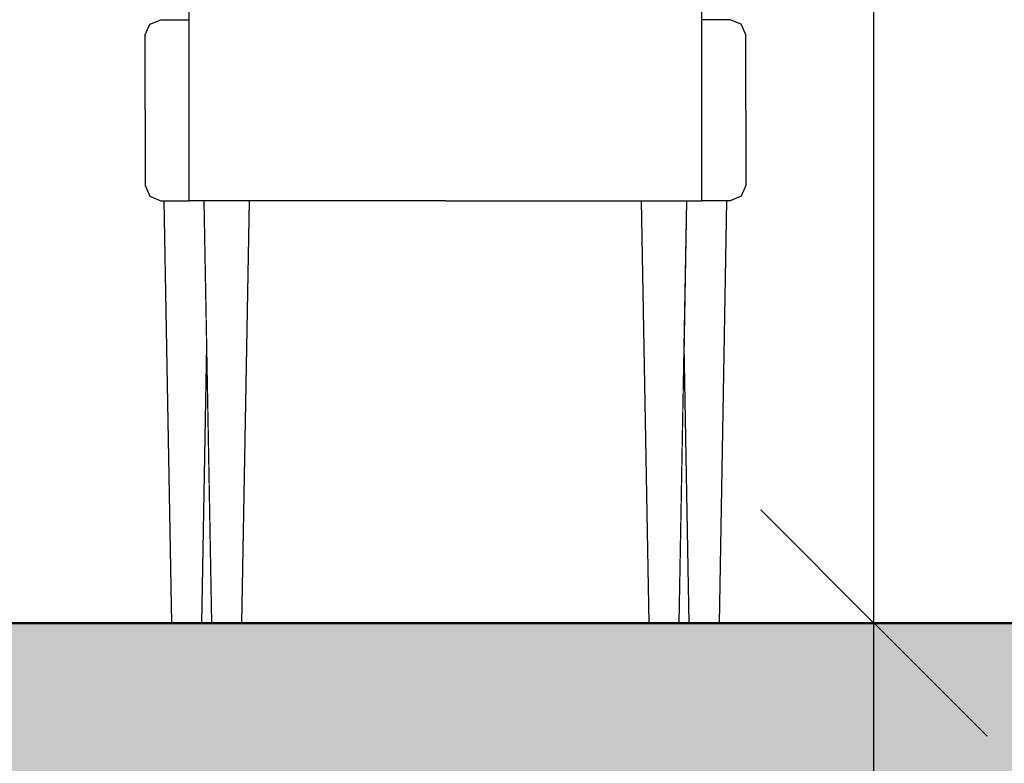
# Model space of a CAD drawing. Header units: millimetres. Extents: x -25478 to 4005, y -8416 to 11348.
# Tile 202 of 256: x -4094 to -3441, y 3387 to 3880. Entities that reach past the tile are written whole.
import ezdxf

# ---------------------------------------------------------------- set-up
doc = ezdxf.new("R2010")
doc.units = ezdxf.units.MM
doc.header["$MEASUREMENT"] = 0
doc.linetypes.add('Wipeout_Contour', pattern=[1000, 0, -1000])
for name, color, linetype in [('POHLED ZÁPADNÍ_1_Konstrukce - nosné', 7, 'Continuous'), ('POHLED ZÁPADNÍ_1_Nové_Konstrukce - krov', 7, 'Continuous'), ('POHLED ZÁPADNÍ_1_Nové_Kóty - SP', 7, 'Continuous'), ('POHLED ZÁPADNÍ_1_Nové_Výplně - Povrchové', 7, 'Continuous'), ('POHLED ZÁPADNÍ_1_Výplně - Povrchové', 7, 'Continuous'), ('POHLED ZÁPADNÍ_1_Výplně – Řezové', 7, 'Continuous')]:
    doc.layers.add(name, color=color, linetype=linetype)

msp = doc.modelspace()

# ---------------------------------------------------------------- wipeouts: each hides what was drawn before it
at = {"color": 254, "linetype": 'Wipeout_Contour', "lineweight": 0, "ltscale": 1235219.686544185}
msp.add_wipeout([(-10530.71, 6480), (-10530.71, 6166.67), (-10528.36, 6166.67), (-10528.36, 4355), (-10500.71, 4355), (-10500.71, 4330), (-10528.36, 4330), (-10528.36, 3480), (-9026.12, 3480), (-9031.12, 3760), (-9033.35, 3760), (-9040.66, 3762.93), (-9043.69, 3770), (-9043.69, 3870), (-9040.66, 3877.07), (-9033.35, 3880), (-9014.54, 3880), (-9014.54, 4280), (-8674.54, 4280), (-8674.54, 3880), (-8655.74, 3880), (-8648.43, 3877.07), (-8645.4, 3870), (-8645.4, 3770), (-8648.43, 3762.93), (-8655.74, 3760), (-8657.97, 3760), (-8662.97, 3480), (-8323.45, 3480), (-8328.45, 3760), (-8330.68, 3760), (-8338, 3762.93), (-8341.02, 3770), (-8341.02, 3870), (-8338, 3877.07), (-8330.68, 3880), (-8311.88, 3880), (-8311.88, 4280), (-7971.88, 4280), (-7971.88, 3880), (-7953.07, 3880), (-7945.76, 3877.07), (-7942.73, 3870), (-7942.73, 3770), (-7945.76, 3762.93), (-7953.07, 3760), (-7955.31, 3760), (-7960.31, 3480), (-7651.16, 3480), (-7656.16, 3760), (-7658.39, 3760), (-7665.7, 3762.93), (-7668.73, 3770), (-7668.73, 3870), (-7665.7, 3877.07), (-7658.39, 3880), (-7639.58, 3880), (-7639.58, 4280), (-7299.58, 4280), (-7299.58, 3880), (-7280.78, 3880), (-7273.47, 3877.07), (-7270.44, 3870), (-7270.44, 3770), (-7273.47, 3762.93), (-7280.78, 3760), (-7283.01, 3760), (-7288.01, 3480), (-6964.1, 3480), (-6969.1, 3760), (-6971.34, 3760), (-6978.65, 3762.93), (-6981.68, 3770), (-6981.68, 3870), (-6978.65, 3877.07), (-6971.34, 3880), (-6952.53, 3880), (-6952.53, 4280), (-6612.53, 4280), (-6612.53, 3880), (-6593.73, 3880), (-6586.42, 3877.07), (-6583.39, 3870), (-6583.39, 3770), (-6586.42, 3762.93), (-6593.73, 3760), (-6595.96, 3760), (-6600.96, 3480), (-4696.21, 3480), (-4701.21, 3760), (-4703.45, 3760), (-4710.76, 3762.93), (-4713.79, 3770), (-4713.79, 3870), (-4710.76, 3877.07), (-4703.45, 3880), (-4684.64, 3880), (-4684.64, 4280), (-4344.64, 4280), (-4344.64, 3880), (-4325.84, 3880), (-4318.53, 3877.07), (-4315.5, 3870), (-4315.5, 3770), (-4318.53, 3762.93), (-4325.84, 3760), (-4328.07, 3760), (-4333.07, 3480), (-3993.55, 3480), (-3998.55, 3760), (-4000.78, 3760), (-4008.09, 3762.93), (-4011.12, 3770), (-4011.12, 3870), (-4008.09, 3877.07), (-4000.78, 3880), (-3981.98, 3880), (-3981.98, 4280), (-3641.98, 4280), (-3641.98, 3880), (-3623.17, 3880), (-3615.86, 3877.07), (-3612.83, 3870), (-3612.83, 3770), (-3615.86, 3762.93), (-3623.17, 3760), (-3625.4, 3760), (-3630.4, 3480), (-3349.22, 3480), (-3354.22, 3760), (-3356.45, 3760), (-3363.76, 3762.93), (-3366.79, 3770), (-3366.79, 3870), (-3363.76, 3877.07), (-3356.45, 3880), (-3337.64, 3880), (-3337.64, 4280), (-2997.64, 4280), (-2997.64, 3880), (-2978.84, 3880), (-2971.53, 3877.07), (-2968.5, 3870), (-2968.5, 3770), (-2971.53, 3762.93), (-2978.84, 3760), (-2981.07, 3760), (-2986.07, 3480), (-2662.17, 3480), (-2667.17, 3760), (-2669.4, 3760), (-2676.71, 3762.93), (-2679.74, 3770), (-2679.74, 3870), (-2676.71, 3877.07), (-2669.4, 3880), (-2650.59, 3880), (-2650.59, 4280), (-2310.59, 4280), (-2310.59, 3880), (-2291.79, 3880), (-2284.48, 3877.07), (-2281.45, 3870), (-2281.45, 3770), (-2284.48, 3762.93), (-2291.79, 3760), (-2294.02, 3760), (-2299.02, 3480), (-771.45, 3480), (-771.45, 4330), (-801.45, 4330), (-801.45, 4355), (-771.45, 4355), (-771.45, 6480)], dxfattribs=at).dxf.layer = 'POHLED ZÁPADNÍ_1_Výplně - Povrchové'

# ---------------------------------------------------------------- next in the draw order: linework, layer by layer
at = {"layer": 'POHLED ZÁPADNÍ_1_Nové_Kóty - SP', "color": 1, "linetype": 'Continuous', "lineweight": 25}
for p, q in [((-3527.92, 3480), (-3527.92, 6229.65)), ((-3602.92, 3555), (-3452.92, 3405)), ((-3527.92, 3180), (-3527.92, 3480))]:
    msp.add_line(p, q, dxfattribs=at)

# ---------------------------------------------------------------- next in the draw order: wipeouts: each hides what was drawn before it
at = {"color": 254, "linetype": 'Wipeout_Contour', "lineweight": 0, "ltscale": 22142.769296}
msp.add_wipeout([(-3982.83, 3820), (-3981.98, 3820), (-3981.98, 3870), (-3982.83, 3870)], dxfattribs=at).dxf.layer = 'POHLED ZÁPADNÍ_1_Nové_Výplně - Povrchové'
at = {"color": 254, "linetype": 'Wipeout_Contour', "lineweight": 0, "ltscale": 21183.090389}
msp.add_wipeout([(-3641.12, 3870), (-3641.98, 3870), (-3641.98, 3820), (-3641.12, 3820)], dxfattribs=at).dxf.layer = 'POHLED ZÁPADNÍ_1_Nové_Výplně - Povrchové'
at = {"color": 254, "linetype": 'Wipeout_Contour', "lineweight": 0, "ltscale": 21034.947832}
msp.add_wipeout([(-3941.98, 3760), (-3946.98, 3480), (-3676.98, 3480), (-3681.98, 3760)], dxfattribs=at).dxf.layer = 'POHLED ZÁPADNÍ_1_Výplně - Povrchové'
at = {"color": 254, "linetype": 'Wipeout_Contour', "lineweight": 0, "ltscale": 15961.298019}
msp.add_wipeout([(-3970.26, 3664), (-3973.55, 3480), (-3966.98, 3480)], dxfattribs=at).dxf.layer = 'POHLED ZÁPADNÍ_1_Výplně - Povrchové'
at = {"color": 254, "linetype": 'Wipeout_Contour', "lineweight": 0, "ltscale": 15265.599836}
msp.add_wipeout([(-3653.69, 3664), (-3656.98, 3480), (-3650.4, 3480)], dxfattribs=at).dxf.layer = 'POHLED ZÁPADNÍ_1_Výplně - Povrchové'

# ---------------------------------------------------------------- next in the draw order: wipeouts: each hides what was drawn before it
at = {"color": 254, "linetype": 'Wipeout_Contour', "lineweight": 0, "ltscale": 22184.779287}
msp.add_wipeout([(-4011.12, 3820), (-3982.83, 3820), (-3982.83, 3870), (-4011.12, 3870)], dxfattribs=at).dxf.layer = 'POHLED ZÁPADNÍ_1_Nové_Výplně - Povrchové'
at = {"color": 254, "linetype": 'Wipeout_Contour', "lineweight": 0, "ltscale": 21143.091405}
msp.add_wipeout([(-3641.12, 3870), (-3641.12, 3820), (-3612.83, 3820), (-3612.83, 3870)], dxfattribs=at).dxf.layer = 'POHLED ZÁPADNÍ_1_Nové_Výplně - Povrchové'
at = {"color": 254, "linetype": 'Wipeout_Contour', "lineweight": 0, "ltscale": 26940.2374}
msp.add_wipeout([(-3971.98, 3760), (-3998.55, 3760), (-3993.55, 3480), (-3973.55, 3480), (-3970.26, 3664)], dxfattribs=at).dxf.layer = 'POHLED ZÁPADNÍ_1_Nové_Výplně - Povrchové'
at = {"color": 254, "linetype": 'Wipeout_Contour', "lineweight": 0, "ltscale": 25711.270134}
msp.add_wipeout([(-3651.98, 3760), (-3653.69, 3664), (-3650.4, 3480), (-3630.4, 3480), (-3625.4, 3760)], dxfattribs=at).dxf.layer = 'POHLED ZÁPADNÍ_1_Nové_Výplně - Povrchové'

# ---------------------------------------------------------------- next in the draw order: wipeouts: each hides what was drawn before it
at = {"color": 254, "linetype": 'Wipeout_Contour', "lineweight": 0, "ltscale": 16660.363431}
msp.add_wipeout([(-3981.98, 3872.14), (-3982.83, 3870), (-3981.98, 3870)], dxfattribs=at).dxf.layer = 'POHLED ZÁPADNÍ_1_Nové_Výplně - Povrchové'
at = {"color": 254, "linetype": 'Wipeout_Contour', "lineweight": 0, "ltscale": 15942.913164}
msp.add_wipeout([(-3641.98, 3872.14), (-3641.98, 3870), (-3641.12, 3870)], dxfattribs=at).dxf.layer = 'POHLED ZÁPADNÍ_1_Nové_Výplně - Povrchové'
at = {"color": 254, "linetype": 'Wipeout_Contour', "lineweight": 0, "ltscale": 22004.324514}
msp.add_wipeout([(-3982.83, 3820), (-3982.83, 3770), (-3981.98, 3770), (-3981.98, 3820)], dxfattribs=at).dxf.layer = 'POHLED ZÁPADNÍ_1_Nové_Výplně - Povrchové'
at = {"color": 254, "linetype": 'Wipeout_Contour', "lineweight": 0, "ltscale": 21038.331299}
msp.add_wipeout([(-3641.98, 3770), (-3641.12, 3770), (-3641.12, 3820), (-3641.98, 3820)], dxfattribs=at).dxf.layer = 'POHLED ZÁPADNÍ_1_Nové_Výplně - Povrchové'
at = {"color": 254, "linetype": 'Wipeout_Contour', "lineweight": 0, "ltscale": 21456.137972}
msp.add_wipeout([(-3946.98, 3480), (-3941.98, 3760), (-3971.98, 3760), (-3966.98, 3480)], dxfattribs=at).dxf.layer = 'POHLED ZÁPADNÍ_1_Nové_Výplně - Povrchové'
at = {"color": 254, "linetype": 'Wipeout_Contour', "lineweight": 0, "ltscale": 20615.017207}
msp.add_wipeout([(-3676.98, 3480), (-3656.98, 3480), (-3651.98, 3760), (-3681.98, 3760)], dxfattribs=at).dxf.layer = 'POHLED ZÁPADNÍ_1_Nové_Výplně - Povrchové'

# ---------------------------------------------------------------- next in the draw order: hatches: boundary and pattern name
at = {"layer": 'POHLED ZÁPADNÍ_1_Výplně – Řezové', "linetype": 'Continuous', "lineweight": 13}
msp.add_hatch(color=254, dxfattribs=at).paths.add_polyline_path([(-10980.7, 3180), (-2555.99, 3180), (-2555.99, 3480), (-10980.7, 3480)])

# ---------------------------------------------------------------- next in the draw order: linework, layer by layer
at = {"layer": 'POHLED ZÁPADNÍ_1_Konstrukce - nosné', "color": 7, "linetype": 'Continuous', "lineweight": 50, "flags": 128}
msp.add_lwpolyline([(-771.45, 3480), (-2555.99, 3480), (-10530.71, 3480)], dxfattribs=at)
at = {"layer": 'POHLED ZÁPADNÍ_1_Nové_Konstrukce - krov', "color": 1, "linetype": 'Continuous', "lineweight": 25}
for p, q in [((-3973.55, 3480), (-3970.26, 3664)), ((-3650.4, 3480), (-3653.69, 3664))]:
    msp.add_line(p, q, dxfattribs=at)
at = {"layer": 'POHLED ZÁPADNÍ_1_Nové_Kóty - SP', "color": 1, "linetype": 'Continuous', "lineweight": 25}
msp.add_line((-3227.92, 3480), (-3668.55, 3480), dxfattribs=at)

# ---------------------------------------------------------------- next in the draw order: wipeouts: each hides what was drawn before it
at = {"color": 254, "linetype": 'Wipeout_Contour', "lineweight": 0, "ltscale": 27815.671944}
msp.add_wipeout([(-4011.12, 3870), (-3982.83, 3870), (-3981.98, 3872.14), (-3981.98, 3877.07), (-4008.09, 3877.07)], dxfattribs=at).dxf.layer = 'POHLED ZÁPADNÍ_1_Nové_Výplně - Povrchové'
at = {"color": 254, "linetype": 'Wipeout_Contour', "lineweight": 0, "ltscale": 26544.039998}
msp.add_wipeout([(-3615.86, 3877.07), (-3641.98, 3877.07), (-3641.98, 3872.14), (-3641.12, 3870), (-3612.83, 3870)], dxfattribs=at).dxf.layer = 'POHLED ZÁPADNÍ_1_Nové_Výplně - Povrchové'
at = {"color": 254, "linetype": 'Wipeout_Contour', "lineweight": 0, "ltscale": 22046.597838}
msp.add_wipeout([(-4011.12, 3820), (-4011.12, 3770), (-3982.83, 3770), (-3982.83, 3820)], dxfattribs=at).dxf.layer = 'POHLED ZÁPADNÍ_1_Nové_Výplně - Povrchové'
at = {"color": 254, "linetype": 'Wipeout_Contour', "lineweight": 0, "ltscale": 20998.056071}
msp.add_wipeout([(-3641.12, 3770), (-3612.83, 3770), (-3612.83, 3820), (-3641.12, 3820)], dxfattribs=at).dxf.layer = 'POHLED ZÁPADNÍ_1_Nové_Výplně - Povrchové'

# ---------------------------------------------------------------- next in the draw order: linework, layer by layer
at = {"layer": 'POHLED ZÁPADNÍ_1_Nové_Konstrukce - krov', "color": 1, "linetype": 'Continuous', "lineweight": 25}
for p, q in [((-4011.12, 3820), (-4011.12, 3870)), ((-3612.83, 3820), (-3612.83, 3870))]:
    msp.add_line(p, q, dxfattribs=at)

# ---------------------------------------------------------------- next in the draw order: wipeouts: each hides what was drawn before it
at = {"color": 254, "linetype": 'Wipeout_Contour', "lineweight": 0, "ltscale": 22267.238711}
msp.add_wipeout([(-4008.09, 3877.07), (-3981.98, 3877.07), (-3981.98, 3880), (-4000.78, 3880)], dxfattribs=at).dxf.layer = 'POHLED ZÁPADNÍ_1_Nové_Výplně - Povrchové'
at = {"color": 254, "linetype": 'Wipeout_Contour', "lineweight": 0, "ltscale": 21250.847581}
msp.add_wipeout([(-3641.98, 3880), (-3641.98, 3877.07), (-3615.86, 3877.07), (-3623.17, 3880)], dxfattribs=at).dxf.layer = 'POHLED ZÁPADNÍ_1_Nové_Výplně - Povrchové'
at = {"color": 254, "linetype": 'Wipeout_Contour', "lineweight": 0, "ltscale": 21933.339056}
msp.add_wipeout([(-3981.98, 3770), (-3982.83, 3770), (-3981.98, 3767.86), (-3981.98, 3768.69)], dxfattribs=at).dxf.layer = 'POHLED ZÁPADNÍ_1_Nové_Výplně - Povrchové'
at = {"color": 254, "linetype": 'Wipeout_Contour', "lineweight": 0, "ltscale": 20963.873565}
msp.add_wipeout([(-3641.12, 3770), (-3641.98, 3770), (-3641.98, 3768.69), (-3641.98, 3767.86)], dxfattribs=at).dxf.layer = 'POHLED ZÁPADNÍ_1_Nové_Výplně - Povrchové'

# ---------------------------------------------------------------- next in the draw order: linework, layer by layer
at = {"layer": 'POHLED ZÁPADNÍ_1_Nové_Konstrukce - krov', "color": 1, "linetype": 'Continuous', "lineweight": 25}
for p, q in [((-4008.09, 3877.07), (-4000.78, 3880)), ((-3615.86, 3877.07), (-3623.17, 3880)), ((-4011.12, 3870), (-4008.09, 3877.07)), ((-3612.83, 3870), (-3615.86, 3877.07))]:
    msp.add_line(p, q, dxfattribs=at)

# ---------------------------------------------------------------- next in the draw order: wipeouts: each hides what was drawn before it
at = {"color": 254, "linetype": 'Wipeout_Contour', "lineweight": 0, "ltscale": 27447.81659}
msp.add_wipeout([(-4011.12, 3770), (-4008.09, 3762.93), (-3981.98, 3762.93), (-3981.98, 3767.86), (-3982.83, 3770)], dxfattribs=at).dxf.layer = 'POHLED ZÁPADNÍ_1_Nové_Výplně - Povrchové'
at = {"color": 254, "linetype": 'Wipeout_Contour', "lineweight": 0, "ltscale": 26158.306947}
msp.add_wipeout([(-3641.98, 3762.93), (-3615.86, 3762.93), (-3612.83, 3770), (-3641.12, 3770), (-3641.98, 3767.86)], dxfattribs=at).dxf.layer = 'POHLED ZÁPADNÍ_1_Nové_Výplně - Povrchové'

# ---------------------------------------------------------------- next in the draw order: linework, layer by layer
at = {"layer": 'POHLED ZÁPADNÍ_1_Nové_Konstrukce - krov', "color": 1, "linetype": 'Continuous', "lineweight": 25}
for p, q in [((-4011.12, 3820), (-4011.12, 3770)), ((-3612.83, 3820), (-3612.83, 3770))]:
    msp.add_line(p, q, dxfattribs=at)

# ---------------------------------------------------------------- next in the draw order: wipeouts: each hides what was drawn before it
at = {"color": 254, "linetype": 'Wipeout_Contour', "lineweight": 0, "ltscale": 21943.542016}
msp.add_wipeout([(-4008.09, 3762.93), (-4000.78, 3760), (-3981.98, 3760), (-3981.98, 3762.93)], dxfattribs=at).dxf.layer = 'POHLED ZÁPADNÍ_1_Nové_Výplně - Povrchové'
at = {"color": 254, "linetype": 'Wipeout_Contour', "lineweight": 0, "ltscale": 20911.427699}
msp.add_wipeout([(-3641.98, 3762.93), (-3641.98, 3760), (-3623.17, 3760), (-3615.86, 3762.93)], dxfattribs=at).dxf.layer = 'POHLED ZÁPADNÍ_1_Nové_Výplně - Povrchové'

# ---------------------------------------------------------------- next in the draw order: linework, layer by layer
at = {"layer": 'POHLED ZÁPADNÍ_1_Nové_Konstrukce - krov', "color": 1, "linetype": 'Continuous', "lineweight": 25}
for p, q in [((-4011.12, 3770), (-4008.09, 3762.93)), ((-3612.83, 3770), (-3615.86, 3762.93)), ((-4008.09, 3762.93), (-4000.78, 3760)), ((-3615.86, 3762.93), (-3623.17, 3760)), ((-4000.78, 3760), (-3998.55, 3760)), ((-3993.55, 3480), (-3998.55, 3760)), ((-3630.4, 3480), (-3625.4, 3760)), ((-3623.17, 3760), (-3625.4, 3760))]:
    msp.add_line(p, q, dxfattribs=at)

# ---------------------------------------------------------------- next in the draw order: wipeouts: each hides what was drawn before it
at = {"color": 254, "linetype": 'Wipeout_Contour', "lineweight": 0, "ltscale": 21664.882063}
msp.add_wipeout([(-3811.98, 3760.76), (-3811.98, 3761.34), (-3981.98, 3761.34), (-3981.98, 3760.76)], dxfattribs=at).dxf.layer = 'POHLED ZÁPADNÍ_1_Nové_Výplně - Povrchové'

# ---------------------------------------------------------------- next in the draw order: wipeouts: each hides what was drawn before it
at = {"color": 254, "linetype": 'Wipeout_Contour', "lineweight": 0, "ltscale": 21666.695159}
msp.add_wipeout([(-3811.98, 3761.34), (-3811.98, 3762.07), (-3981.98, 3762.07), (-3981.98, 3761.34)], dxfattribs=at).dxf.layer = 'POHLED ZÁPADNÍ_1_Nové_Výplně - Povrchové'

# ---------------------------------------------------------------- next in the draw order: wipeouts: each hides what was drawn before it
at = {"color": 254, "linetype": 'Wipeout_Contour', "lineweight": 0, "ltscale": 21668.90286}
msp.add_wipeout([(-3811.98, 3762.07), (-3811.98, 3762.93), (-3981.98, 3762.93), (-3981.98, 3762.07)], dxfattribs=at).dxf.layer = 'POHLED ZÁPADNÍ_1_Nové_Výplně - Povrchové'

# ---------------------------------------------------------------- next in the draw order: wipeouts: each hides what was drawn before it
at = {"color": 254, "linetype": 'Wipeout_Contour', "lineweight": 0, "ltscale": 21671.467513}
msp.add_wipeout([(-3811.98, 3762.93), (-3811.98, 3763.91), (-3981.98, 3763.91), (-3981.98, 3762.93)], dxfattribs=at).dxf.layer = 'POHLED ZÁPADNÍ_1_Nové_Výplně - Povrchové'

# ---------------------------------------------------------------- next in the draw order: linework, layer by layer
at = {"layer": 'POHLED ZÁPADNÍ_1_Nové_Konstrukce - krov', "color": 1, "linetype": 'Continuous', "lineweight": 25}
for p, q in [((-3998.55, 3760), (-3981.98, 3760)), ((-3981.98, 3760.09), (-3981.98, 3760.34)), ((-3981.98, 3760), (-3981.98, 3760.09)), ((-3971.98, 3760), (-3981.98, 3760)), ((-3941.98, 3760), (-3971.98, 3760)), ((-3966.98, 3480), (-3971.98, 3760)), ((-3946.98, 3480), (-3941.98, 3760))]:
    msp.add_line(p, q, dxfattribs=at)

# ---------------------------------------------------------------- next in the draw order: wipeouts: each hides what was drawn before it
at = {"color": 254, "linetype": 'Wipeout_Contour', "lineweight": 0, "ltscale": 21674.345362}
msp.add_wipeout([(-3811.98, 3763.91), (-3811.98, 3765), (-3981.98, 3765), (-3981.98, 3763.91)], dxfattribs=at).dxf.layer = 'POHLED ZÁPADNÍ_1_Nové_Výplně - Povrchové'
at = {"color": 254, "linetype": 'Wipeout_Contour', "lineweight": 0, "ltscale": 15942.663842}
msp.add_wipeout([(-3811.98, 3760), (-3641.98, 3760), (-3811.98, 3760.09)], dxfattribs=at).dxf.layer = 'POHLED ZÁPADNÍ_1_Nové_Výplně - Povrchové'

# ---------------------------------------------------------------- next in the draw order: linework, layer by layer
at = {"layer": 'POHLED ZÁPADNÍ_1_Nové_Konstrukce - krov', "color": 1, "linetype": 'Continuous', "lineweight": 25}
for p, q in [((-3981.98, 3760.76), (-3981.98, 3761.34)), ((-3981.98, 3760.34), (-3981.98, 3760.76))]:
    msp.add_line(p, q, dxfattribs=at)

# ---------------------------------------------------------------- next in the draw order: wipeouts: each hides what was drawn before it
at = {"color": 254, "linetype": 'Wipeout_Contour', "lineweight": 0, "ltscale": 21677.487287}
msp.add_wipeout([(-3811.98, 3765), (-3811.98, 3766.17), (-3981.98, 3766.17), (-3981.98, 3765)], dxfattribs=at).dxf.layer = 'POHLED ZÁPADNÍ_1_Nové_Výplně - Povrchové'
at = {"color": 254, "linetype": 'Wipeout_Contour', "lineweight": 0, "ltscale": 15942.96458}
msp.add_wipeout([(-3811.98, 3760.09), (-3641.98, 3760.09), (-3811.98, 3760.34)], dxfattribs=at).dxf.layer = 'POHLED ZÁPADNÍ_1_Nové_Výplně - Povrchové'

# ---------------------------------------------------------------- next in the draw order: linework, layer by layer
at = {"layer": 'POHLED ZÁPADNÍ_1_Nové_Konstrukce - krov', "color": 1, "linetype": 'Continuous', "lineweight": 25}
msp.add_line((-3981.98, 3761.34), (-3981.98, 3762.07), dxfattribs=at)

# ---------------------------------------------------------------- next in the draw order: wipeouts: each hides what was drawn before it
at = {"color": 254, "linetype": 'Wipeout_Contour', "lineweight": 0, "ltscale": 21680.83964}
msp.add_wipeout([(-3811.98, 3766.17), (-3811.98, 3767.41), (-3981.98, 3767.41), (-3981.98, 3766.17)], dxfattribs=at).dxf.layer = 'POHLED ZÁPADNÍ_1_Nové_Výplně - Povrchové'
at = {"color": 254, "linetype": 'Wipeout_Contour', "lineweight": 0, "ltscale": 15943.622381}
msp.add_wipeout([(-3811.98, 3760.34), (-3641.98, 3760.34), (-3811.98, 3760.76)], dxfattribs=at).dxf.layer = 'POHLED ZÁPADNÍ_1_Nové_Výplně - Povrchové'

# ---------------------------------------------------------------- next in the draw order: linework, layer by layer
at = {"layer": 'POHLED ZÁPADNÍ_1_Nové_Konstrukce - krov', "color": 1, "linetype": 'Continuous', "lineweight": 25}
for p, q in [((-3981.98, 3762.93), (-3981.98, 3763.91)), ((-3981.98, 3762.07), (-3981.98, 3762.93))]:
    msp.add_line(p, q, dxfattribs=at)

# ---------------------------------------------------------------- next in the draw order: wipeouts: each hides what was drawn before it
at = {"color": 254, "linetype": 'Wipeout_Contour', "lineweight": 0, "ltscale": 21684.345148}
msp.add_wipeout([(-3811.98, 3767.41), (-3811.98, 3768.69), (-3981.98, 3768.69), (-3981.98, 3767.41)], dxfattribs=at).dxf.layer = 'POHLED ZÁPADNÍ_1_Nové_Výplně - Povrchové'
at = {"color": 254, "linetype": 'Wipeout_Contour', "lineweight": 0, "ltscale": 21180.947741}
msp.add_wipeout([(-3811.98, 3760.76), (-3641.98, 3760.76), (-3641.98, 3761.34), (-3811.98, 3761.34)], dxfattribs=at).dxf.layer = 'POHLED ZÁPADNÍ_1_Nové_Výplně - Povrchové'

# ---------------------------------------------------------------- next in the draw order: linework, layer by layer
at = {"layer": 'POHLED ZÁPADNÍ_1_Nové_Konstrukce - krov', "color": 1, "linetype": 'Continuous', "lineweight": 25}
msp.add_line((-3981.98, 3763.91), (-3981.98, 3765), dxfattribs=at)

# ---------------------------------------------------------------- next in the draw order: wipeouts: each hides what was drawn before it
at = {"color": 254, "linetype": 'Wipeout_Contour', "lineweight": 0, "ltscale": 21687.943894}
msp.add_wipeout([(-3811.98, 3768.69), (-3811.98, 3770), (-3981.98, 3770), (-3981.98, 3768.69)], dxfattribs=at).dxf.layer = 'POHLED ZÁPADNÍ_1_Nové_Výplně - Povrchové'
at = {"color": 254, "linetype": 'Wipeout_Contour', "lineweight": 0, "ltscale": 21182.802258}
msp.add_wipeout([(-3811.98, 3761.34), (-3641.98, 3761.34), (-3641.98, 3762.07), (-3811.98, 3762.07)], dxfattribs=at).dxf.layer = 'POHLED ZÁPADNÍ_1_Nové_Výplně - Povrchové'

# ---------------------------------------------------------------- next in the draw order: linework, layer by layer
at = {"layer": 'POHLED ZÁPADNÍ_1_Nové_Konstrukce - krov', "color": 1, "linetype": 'Continuous', "lineweight": 25}
msp.add_line((-3981.98, 3765), (-3981.98, 3766.17), dxfattribs=at)

# ---------------------------------------------------------------- next in the draw order: wipeouts: each hides what was drawn before it
at = {"color": 254, "linetype": 'Wipeout_Contour', "lineweight": 0, "ltscale": 21843.881484}
msp.add_wipeout([(-3811.98, 3770), (-3811.98, 3880), (-3981.98, 3880), (-3981.98, 3770)], dxfattribs=at).dxf.layer = 'POHLED ZÁPADNÍ_1_Nové_Výplně - Povrchové'
at = {"color": 254, "linetype": 'Wipeout_Contour', "lineweight": 0, "ltscale": 21185.060385}
msp.add_wipeout([(-3811.98, 3762.07), (-3641.98, 3762.07), (-3641.98, 3762.93), (-3811.98, 3762.93)], dxfattribs=at).dxf.layer = 'POHLED ZÁPADNÍ_1_Nové_Výplně - Povrchové'

# ---------------------------------------------------------------- next in the draw order: linework, layer by layer
at = {"layer": 'POHLED ZÁPADNÍ_1_Nové_Konstrukce - krov', "color": 1, "linetype": 'Continuous', "lineweight": 25}
for p, q in [((-3981.98, 3880), (-3981.98, 4065.86)), ((-4000.78, 3880), (-3981.98, 3880)), ((-3981.98, 3770), (-3981.98, 3880)), ((-3981.98, 3768.69), (-3981.98, 3770)), ((-3981.98, 3767.41), (-3981.98, 3768.69)), ((-3981.98, 3766.17), (-3981.98, 3767.41))]:
    msp.add_line(p, q, dxfattribs=at)

# ---------------------------------------------------------------- next in the draw order: wipeouts: each hides what was drawn before it
at = {"color": 254, "linetype": 'Wipeout_Contour', "lineweight": 0, "ltscale": 21187.683604}
msp.add_wipeout([(-3811.98, 3762.93), (-3641.98, 3762.93), (-3641.98, 3763.91), (-3811.98, 3763.91)], dxfattribs=at).dxf.layer = 'POHLED ZÁPADNÍ_1_Nové_Výplně - Povrchové'

# ---------------------------------------------------------------- next in the draw order: linework, layer by layer
at = {"layer": 'POHLED ZÁPADNÍ_1_Nové_Konstrukce - krov', "color": 1, "linetype": 'Continuous', "lineweight": 25}
for p, q in [((-3811.98, 3760), (-3941.98, 3760)), ((-3811.98, 3760), (-3681.98, 3760)), ((-3681.98, 3760), (-3651.98, 3760)), ((-3676.98, 3480), (-3681.98, 3760)), ((-3656.98, 3480), (-3651.98, 3760)), ((-3651.98, 3760), (-3641.98, 3760)), ((-3641.98, 3760.09), (-3641.98, 3760.34)), ((-3641.98, 3760), (-3641.98, 3760.09)), ((-3625.4, 3760), (-3641.98, 3760))]:
    msp.add_line(p, q, dxfattribs=at)

# ---------------------------------------------------------------- next in the draw order: wipeouts: each hides what was drawn before it
at = {"color": 254, "linetype": 'Wipeout_Contour', "lineweight": 0, "ltscale": 21190.627154}
msp.add_wipeout([(-3811.98, 3763.91), (-3641.98, 3763.91), (-3641.98, 3765), (-3811.98, 3765)], dxfattribs=at).dxf.layer = 'POHLED ZÁPADNÍ_1_Nové_Výplně - Povrchové'

# ---------------------------------------------------------------- next in the draw order: linework, layer by layer
at = {"layer": 'POHLED ZÁPADNÍ_1_Nové_Konstrukce - krov', "color": 1, "linetype": 'Continuous', "lineweight": 25}
for p, q in [((-3641.98, 3760.76), (-3641.98, 3761.34)), ((-3641.98, 3760.34), (-3641.98, 3760.76))]:
    msp.add_line(p, q, dxfattribs=at)

# ---------------------------------------------------------------- next in the draw order: wipeouts: each hides what was drawn before it
at = {"color": 254, "linetype": 'Wipeout_Contour', "lineweight": 0, "ltscale": 21193.84079}
msp.add_wipeout([(-3811.98, 3765), (-3641.98, 3765), (-3641.98, 3766.17), (-3811.98, 3766.17)], dxfattribs=at).dxf.layer = 'POHLED ZÁPADNÍ_1_Nové_Výplně - Povrchové'

# ---------------------------------------------------------------- next in the draw order: linework, layer by layer
at = {"layer": 'POHLED ZÁPADNÍ_1_Nové_Konstrukce - krov', "color": 1, "linetype": 'Continuous', "lineweight": 25}
msp.add_line((-3641.98, 3761.34), (-3641.98, 3762.07), dxfattribs=at)

# ---------------------------------------------------------------- next in the draw order: wipeouts: each hides what was drawn before it
at = {"color": 254, "linetype": 'Wipeout_Contour', "lineweight": 0, "ltscale": 21197.269631}
msp.add_wipeout([(-3811.98, 3766.17), (-3641.98, 3766.17), (-3641.98, 3767.41), (-3811.98, 3767.41)], dxfattribs=at).dxf.layer = 'POHLED ZÁPADNÍ_1_Nové_Výplně - Povrchové'

# ---------------------------------------------------------------- next in the draw order: linework, layer by layer
at = {"layer": 'POHLED ZÁPADNÍ_1_Nové_Konstrukce - krov', "color": 1, "linetype": 'Continuous', "lineweight": 25}
for p, q in [((-3641.98, 3762.93), (-3641.98, 3763.91)), ((-3641.98, 3762.07), (-3641.98, 3762.93))]:
    msp.add_line(p, q, dxfattribs=at)

# ---------------------------------------------------------------- next in the draw order: wipeouts: each hides what was drawn before it
at = {"color": 254, "linetype": 'Wipeout_Contour', "lineweight": 0, "ltscale": 21200.855096}
msp.add_wipeout([(-3811.98, 3767.41), (-3641.98, 3767.41), (-3641.98, 3768.69), (-3811.98, 3768.69)], dxfattribs=at).dxf.layer = 'POHLED ZÁPADNÍ_1_Nové_Výplně - Povrchové'

# ---------------------------------------------------------------- next in the draw order: linework, layer by layer
at = {"layer": 'POHLED ZÁPADNÍ_1_Nové_Konstrukce - krov', "color": 1, "linetype": 'Continuous', "lineweight": 25}
msp.add_line((-3641.98, 3763.91), (-3641.98, 3765), dxfattribs=at)

# ---------------------------------------------------------------- next in the draw order: wipeouts: each hides what was drawn before it
at = {"color": 254, "linetype": 'Wipeout_Contour', "lineweight": 0, "ltscale": 21204.535899}
msp.add_wipeout([(-3811.98, 3768.69), (-3641.98, 3768.69), (-3641.98, 3770), (-3811.98, 3770)], dxfattribs=at).dxf.layer = 'POHLED ZÁPADNÍ_1_Nové_Výplně - Povrchové'

# ---------------------------------------------------------------- next in the draw order: linework, layer by layer
at = {"layer": 'POHLED ZÁPADNÍ_1_Nové_Konstrukce - krov', "color": 1, "linetype": 'Continuous', "lineweight": 25}
msp.add_line((-3641.98, 3765), (-3641.98, 3766.17), dxfattribs=at)

# ---------------------------------------------------------------- next in the draw order: wipeouts: each hides what was drawn before it
at = {"color": 254, "linetype": 'Wipeout_Contour', "lineweight": 0, "ltscale": 21363.976946}
msp.add_wipeout([(-3811.98, 3770), (-3641.98, 3770), (-3641.98, 3880), (-3811.98, 3880)], dxfattribs=at).dxf.layer = 'POHLED ZÁPADNÍ_1_Nové_Výplně - Povrchové'

# ---------------------------------------------------------------- next in the draw order: linework, layer by layer
at = {"layer": 'POHLED ZÁPADNÍ_1_Nové_Konstrukce - krov', "color": 1, "linetype": 'Continuous', "lineweight": 25}
for p, q in [((-3641.98, 3880), (-3641.98, 4065.86)), ((-3641.98, 3770), (-3641.98, 3880)), ((-3623.17, 3880), (-3641.98, 3880)), ((-3641.98, 3768.69), (-3641.98, 3770)), ((-3641.98, 3767.41), (-3641.98, 3768.69)), ((-3641.98, 3766.17), (-3641.98, 3767.41))]:
    msp.add_line(p, q, dxfattribs=at)

doc.saveas('drawing.dxf')
